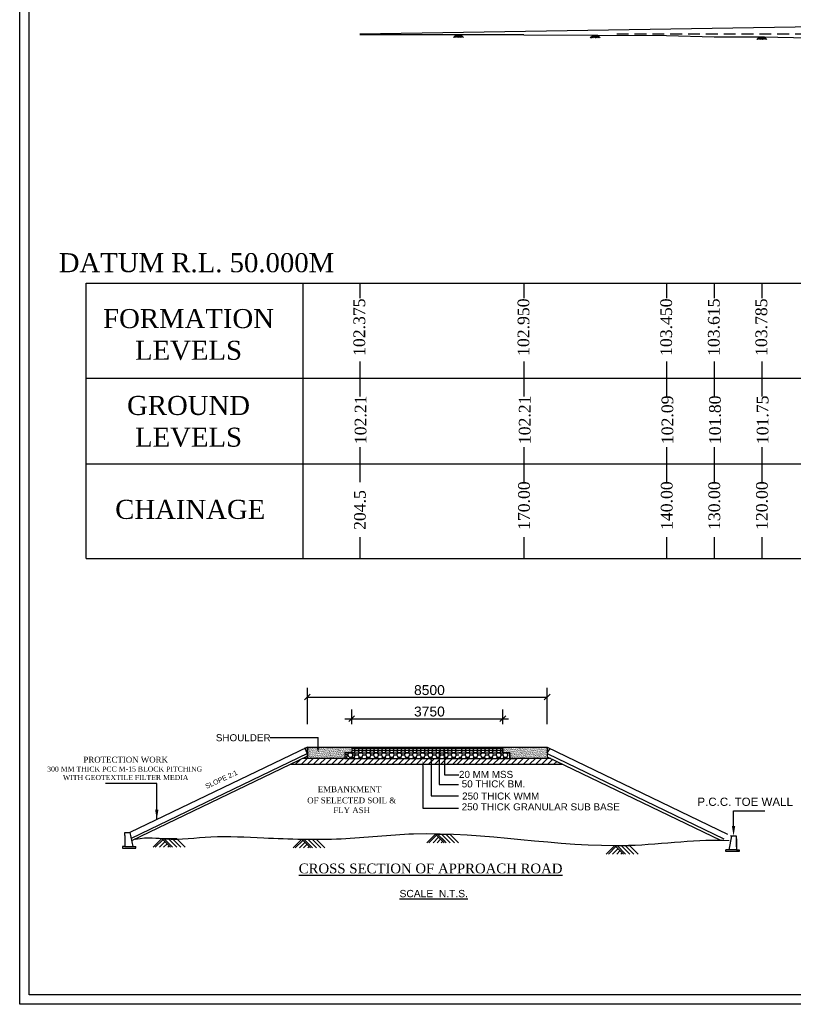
# Model space of a CAD drawing. Header units: millimetres. Extents: x 13000033 to 36197260, y -1079075 to -670891.
# Tile 1 of 4: x 13000033 to 13162640, y -1079075 to -872145. Entities that reach past the tile are written whole.
import ezdxf

# ---------------------------------------------------------------- set-up
doc = ezdxf.new("R2010")
doc.units = ezdxf.units.MM
doc.header["$MEASUREMENT"] = 0
doc.linetypes.add('DASHED2', pattern=[0.375, 0.25, -0.125])
doc.styles.get("Standard").update_dxf_attribs({"font": 'arial.ttf'})
pattern_1 = [(37.5, (12805975.4, 486086.6), (-9.21629, 281.9054), [0, -222.38474, 0, -248.719777, 0, -237.746845]), (7.5, (12805975.4, 486086.6), (258.92851, 412.8962), [0, -119.970716, 0, -200.43888, 0, -76.81052]), (327.5, (12805795.44, 486086.6), (455.616864, 0.827952), [0, -73.152876, 0, -263.350352, 0, -343.818515]), (317.5, (12805795.44, 486086.6), (439.81361, 128.40898), [0, -36.576438, 0, -172.640786, 0, -197.512764])]

# ---------------------------------------------------------------- blocks, each defined once
blk = doc.blocks.new('A$C6DAB0BB9')
blk.add_lwpolyline([(2056, 173), (0, 173)])
blk.add_solid([(1753, 347), (2128, 173), (1753, 0)])

msp = doc.modelspace()

# ---------------------------------------------------------------- hatches: boundary and pattern name
at = {"lineweight": 30}
h = msp.add_hatch(dxfattribs=at)
h.set_pattern_fill('AR-SAND', color=0, scale=146.305751, style=0)
h.set_pattern_definition(pattern_1)
h.paths.add_polyline_path([(13066943, -1027426), (13068383, -1027426), (13068383, -1026226), (13069822, -1026226), (13069822, -1025026), (13060506, -1025026), (13060506, -1027426)])
h = msp.add_hatch(dxfattribs=at)
h.set_pattern_fill('AR-SAND', color=0, scale=146.305751, style=0)
h.set_pattern_definition(pattern_1)
h.paths.add_polyline_path([(13101588, -1025026), (13101588, -1026226), (13103027, -1026226), (13103027, -1027426), (13104467, -1027426), (13110904, -1027426), (13110904, -1025026)])

# ---------------------------------------------------------------- linework, layer by layer
at = {"color": 0, "ltscale": 500000}
msp.add_line((13071518, -875151), (13221518, -872651), dxfattribs=at)
at = {"linetype": 'DASHED2', "ltscale": 10000}
msp.add_line((13125518, -875126), (13460860, -875126), dxfattribs=at)
at = {"color": 3, "ltscale": 500000}
for p, q in [((13078518, -875316), (13071518, -875316)), ((13106018, -875316), (13078518, -875316))]:
    msp.add_line(p, q, dxfattribs=at)
at = {"color": 0}
for p, q in [((13091224, -875882), (13091790, -875316)), ((13091360, -875882), (13091858, -875384)), ((13091633, -875882), (13091995, -875520)), ((13091790, -875316), (13092357, -875882)), ((13091790, -875316), (13092745, -875316)), ((13091906, -875882), (13092131, -875657)), ((13091927, -875316), (13092425, -875814)), ((13091927, -875316), (13092493, -875882)), ((13092178, -875882), (13092268, -875793)), ((13092199, -875316), (13092766, -875882)), ((13092472, -875316), (13093039, -875882)), ((13092745, -875316), (13093311, -875882)), ((13119974, -875942), (13120540, -875376)), ((13120110, -875942), (13120608, -875444)), ((13120383, -875942), (13120745, -875580)), ((13120540, -875376), (13121107, -875942)), ((13120540, -875376), (13121495, -875376)), ((13120656, -875942), (13120881, -875717)), ((13120677, -875376), (13121175, -875874)), ((13120677, -875376), (13121243, -875942)), ((13120928, -875942), (13121018, -875853)), ((13120949, -875376), (13121516, -875942)), ((13121222, -875376), (13121789, -875942)), ((13121495, -875376), (13122061, -875942)), ((13154974, -876342), (13155540, -875776)), ((13155110, -876342), (13155608, -875844)), ((13155383, -876342), (13155745, -875980)), ((13155540, -875776), (13156107, -876342)), ((13155540, -875776), (13156495, -875776)), ((13155656, -876342), (13155881, -876117)), ((13155677, -875776), (13156175, -876274)), ((13155677, -875776), (13156243, -876342)), ((13155928, -876342), (13156018, -876253)), ((13155949, -875776), (13156516, -876342)), ((13156222, -875776), (13156789, -876342)), ((13156495, -875776), (13157061, -876342)), ((13060509, -1020208), (13060509, -1012597)), ((13110904, -1020208), (13110904, -1012597)), ((13060509, -1014500), (13110904, -1014500)), ((13069822, -1020208), (13069822, -1017098)), ((13101588, -1020208), (13101588, -1017098)), ((13068395, -1019051), (13102788, -1019051)), ((13052707, -1023007), (13062743, -1023007)), ((13060506, -1025026), (13023207, -1042999)), ((13060559, -1026337), (13023476, -1044202)), ((13060506, -1025026), (13110904, -1025026)), ((13060506, -1025026), (13060506, -1027426)), ((13068383, -1026226), (13103027, -1026226)), ((13069006, -1026642), (13069246, -1026226)), ((13069822, -1025026), (13069822, -1026226)), ((13069822, -1025026), (13069822, -1025229)), ((13069822, -1025229), (13070348, -1025229)), ((13069822, -1025229), (13092320, -1025229)), ((13092320, -1025700), (13069822, -1025700)), ((13069822, -1026171), (13070348, -1026171)), ((13070094, -1026642), (13069854, -1026226)), ((13070348, -1025229), (13070465, -1025026)), ((13070620, -1025700), (13070348, -1025229)), ((13070348, -1026171), (13070620, -1025700)), ((13070380, -1026226), (13070348, -1026171)), ((13070620, -1026642), (13070380, -1026226)), ((13070620, -1025700), (13071164, -1025700)), ((13071017, -1025035), (13071017, -1025035)), ((13071163, -1025700), (13071435, -1025229)), ((13071163, -1026642), (13071403, -1026226)), ((13071436, -1026171), (13071164, -1025700)), ((13071436, -1025229), (13071318, -1025026)), ((13071403, -1026226), (13071435, -1026171)), ((13071435, -1025229), (13071979, -1025229)), ((13071435, -1026171), (13071979, -1026171)), ((13071979, -1025229), (13072096, -1025026)), ((13072251, -1025700), (13071979, -1025229)), ((13071979, -1026171), (13072251, -1025700)), ((13072011, -1026226), (13071979, -1026171)), ((13072251, -1026642), (13072011, -1026226)), ((13072251, -1025700), (13072795, -1025700)), ((13072794, -1025700), (13073066, -1025229)), ((13072794, -1026642), (13073034, -1026226)), ((13073067, -1026171), (13072795, -1025700)), ((13073067, -1025229), (13072950, -1025026)), ((13073034, -1026226), (13073066, -1026171)), ((13073067, -1025229), (13073610, -1025229)), ((13073067, -1026171), (13073610, -1026171)), ((13073610, -1025229), (13073727, -1025026)), ((13073882, -1025700), (13073610, -1025229)), ((13073610, -1026171), (13073882, -1025700)), ((13073642, -1026226), (13073610, -1026171)), ((13073882, -1026642), (13073642, -1026226)), ((13073882, -1025700), (13074426, -1025700)), ((13074426, -1025700), (13074697, -1025229)), ((13074698, -1026171), (13074426, -1025700)), ((13074426, -1026642), (13074665, -1026226)), ((13074698, -1025229), (13074581, -1025026)), ((13074665, -1026226), (13074697, -1026171)), ((13074698, -1025229), (13075241, -1025229)), ((13074698, -1026171), (13075241, -1026171)), ((13075241, -1025229), (13075358, -1025026)), ((13075513, -1025700), (13075241, -1025229)), ((13075241, -1026171), (13075513, -1025700)), ((13075273, -1026226), (13075241, -1026171)), ((13075513, -1026642), (13075273, -1026226)), ((13075513, -1025700), (13076057, -1025700)), ((13076057, -1025700), (13076328, -1025229)), ((13076329, -1026171), (13076057, -1025700)), ((13076057, -1026642), (13076297, -1026226)), ((13076329, -1025229), (13076212, -1025026)), ((13076297, -1026226), (13076328, -1026171)), ((13076329, -1025229), (13076872, -1025229)), ((13076329, -1026171), (13076872, -1026171)), ((13076872, -1025229), (13076989, -1025026)), ((13076872, -1026171), (13077144, -1025700)), ((13077144, -1025700), (13076873, -1025229)), ((13076904, -1026226), (13076873, -1026171)), ((13077144, -1026642), (13076904, -1026226)), ((13077144, -1025700), (13077688, -1025700)), ((13077688, -1025700), (13077960, -1025229)), ((13077960, -1026171), (13077688, -1025700)), ((13077688, -1026642), (13077928, -1026226)), ((13077960, -1025229), (13077843, -1025026)), ((13077928, -1026226), (13077960, -1026171)), ((13077960, -1025229), (13078504, -1025229)), ((13077960, -1026171), (13078504, -1026171)), ((13078503, -1025229), (13078620, -1025026)), ((13078503, -1026171), (13078775, -1025700)), ((13078776, -1025700), (13078504, -1025229)), ((13078536, -1026226), (13078504, -1026171)), ((13078776, -1026642), (13078536, -1026226)), ((13078775, -1025700), (13079319, -1025700)), ((13079319, -1025700), (13079591, -1025229)), ((13079591, -1026171), (13079319, -1025700)), ((13079319, -1026642), (13079559, -1026226)), ((13079591, -1025229), (13079474, -1025026)), ((13079559, -1026226), (13079591, -1026171)), ((13079591, -1025229), (13080135, -1025229)), ((13079591, -1026171), (13080135, -1026171)), ((13080134, -1025229), (13080252, -1025026)), ((13080134, -1026171), (13080406, -1025700)), ((13080407, -1025700), (13080135, -1025229)), ((13080167, -1026226), (13080135, -1026171)), ((13080407, -1026642), (13080167, -1026226)), ((13080406, -1025700), (13080950, -1025700)), ((13080950, -1025700), (13081222, -1025229)), ((13081222, -1026171), (13080950, -1025700)), ((13080950, -1026642), (13081190, -1026226)), ((13081222, -1025229), (13081105, -1025026)), ((13081190, -1026226), (13081222, -1026171)), ((13081222, -1025229), (13081766, -1025229)), ((13081222, -1026171), (13081766, -1026171)), ((13081765, -1025229), (13081883, -1025026)), ((13081765, -1026171), (13082037, -1025700)), ((13082038, -1025700), (13081766, -1025229)), ((13081798, -1026226), (13081766, -1026171)), ((13082038, -1026642), (13081798, -1026226)), ((13082038, -1025700), (13082581, -1025700)), ((13082581, -1025700), (13082853, -1025229)), ((13082853, -1026171), (13082581, -1025700)), ((13082581, -1026642), (13082821, -1026226)), ((13082853, -1025229), (13082736, -1025026)), ((13082821, -1026226), (13082853, -1026171)), ((13082853, -1025229), (13083397, -1025229)), ((13082853, -1026171), (13083397, -1026171)), ((13083397, -1025229), (13083514, -1025026)), ((13083669, -1025700), (13083397, -1025229)), ((13083397, -1026171), (13083668, -1025700)), ((13083429, -1026226), (13083397, -1026171)), ((13083669, -1026642), (13083429, -1026226)), ((13083669, -1025700), (13084212, -1025700)), ((13084212, -1025700), (13084484, -1025229)), ((13084212, -1026642), (13084452, -1026226)), ((13084484, -1026171), (13084213, -1025700)), ((13084484, -1025229), (13084367, -1025026)), ((13084452, -1026226), (13084484, -1026171)), ((13084484, -1025229), (13085028, -1025229)), ((13084484, -1026171), (13085028, -1026171)), ((13085028, -1025229), (13085145, -1025026)), ((13085300, -1025700), (13085028, -1025229)), ((13085028, -1026171), (13085300, -1025700)), ((13085060, -1026226), (13085028, -1026171)), ((13085300, -1026642), (13085060, -1026226)), ((13085300, -1025700), (13085843, -1025700)), ((13085843, -1025700), (13086115, -1025229)), ((13085843, -1026642), (13086083, -1026226)), ((13086115, -1026171), (13085844, -1025700)), ((13086115, -1025229), (13085998, -1025026)), ((13086083, -1026226), (13086115, -1026171)), ((13086115, -1025229), (13086659, -1025229)), ((13086115, -1026171), (13086659, -1026171)), ((13086659, -1025229), (13086776, -1025026)), ((13086931, -1025700), (13086659, -1025229)), ((13086659, -1026171), (13086931, -1025700)), ((13086691, -1026226), (13086659, -1026171)), ((13086931, -1026642), (13086691, -1026226)), ((13086931, -1025700), (13087475, -1025700)), ((13087474, -1025700), (13087746, -1025229)), ((13087474, -1026642), (13087714, -1026226)), ((13087747, -1026171), (13087475, -1025700)), ((13087747, -1025229), (13087629, -1025026)), ((13087714, -1026226), (13087746, -1026171)), ((13087746, -1025229), (13088290, -1025229)), ((13087746, -1026171), (13088290, -1026171)), ((13088180, -1026337), (13088180, -1032897)), ((13088290, -1025229), (13088407, -1025026)), ((13088562, -1025700), (13088290, -1025229)), ((13088290, -1026171), (13088562, -1025700)), ((13088322, -1026226), (13088290, -1026171)), ((13088562, -1026642), (13088322, -1026226)), ((13088562, -1025700), (13089106, -1025700)), ((13089105, -1025700), (13089377, -1025229)), ((13089105, -1026642), (13089345, -1026226)), ((13089378, -1026171), (13089106, -1025700)), ((13089378, -1025229), (13089261, -1025026)), ((13089329, -1025700), (13089329, -1030859)), ((13089345, -1026226), (13089377, -1026171)), ((13089378, -1025229), (13089921, -1025229)), ((13089378, -1026171), (13089921, -1026171)), ((13089921, -1025229), (13090038, -1025026)), ((13090193, -1025700), (13089921, -1025229)), ((13089921, -1026171), (13090193, -1025700)), ((13089953, -1026226), (13089921, -1026171)), ((13090193, -1026642), (13089953, -1026226)), ((13090193, -1025700), (13090737, -1025700)), ((13090737, -1025700), (13091008, -1025229)), ((13091009, -1026171), (13090737, -1025700)), ((13090737, -1026642), (13090976, -1026226)), ((13091009, -1025229), (13090892, -1025026)), ((13090976, -1026226), (13091008, -1026171)), ((13091009, -1025229), (13091552, -1025229)), ((13091009, -1026171), (13091552, -1026171)), ((13091552, -1025229), (13091669, -1025026)), ((13091824, -1025700), (13091552, -1025229)), ((13091552, -1026171), (13091824, -1025700)), ((13091584, -1026226), (13091552, -1026171)), ((13091824, -1026642), (13091584, -1026226)), ((13091824, -1025700), (13092320, -1025700)), ((13092320, -1025229), (13092846, -1025229)), ((13092320, -1025229), (13101588, -1025229)), ((13101588, -1025700), (13092320, -1025700)), ((13092320, -1026171), (13092846, -1026171)), ((13092620, -1026101), (13092620, -1026101)), ((13092846, -1025229), (13092963, -1025026)), ((13093118, -1025700), (13092846, -1025229)), ((13092846, -1026171), (13093118, -1025700)), ((13092878, -1026226), (13092846, -1026171)), ((13093118, -1026642), (13092878, -1026226)), ((13093118, -1025700), (13093662, -1025700)), ((13093661, -1025700), (13093933, -1025229)), ((13093661, -1026642), (13093901, -1026226)), ((13093934, -1026171), (13093662, -1025700)), ((13093934, -1025229), (13093816, -1025026)), ((13093901, -1026226), (13093933, -1026171)), ((13093933, -1025229), (13094477, -1025229)), ((13093933, -1026171), (13094477, -1026171)), ((13094477, -1025229), (13094594, -1025026)), ((13094749, -1025700), (13094477, -1025229)), ((13094477, -1026171), (13094749, -1025700)), ((13094509, -1026226), (13094477, -1026171)), ((13094749, -1026642), (13094509, -1026226)), ((13094749, -1025700), (13095293, -1025700)), ((13095292, -1025700), (13095564, -1025229)), ((13095292, -1026642), (13095532, -1026226)), ((13095565, -1026171), (13095293, -1025700)), ((13095565, -1025229), (13095447, -1025026)), ((13095532, -1026226), (13095564, -1026171)), ((13095564, -1025229), (13096108, -1025229)), ((13095564, -1026171), (13096108, -1026171)), ((13096108, -1025229), (13096225, -1025026)), ((13096380, -1025700), (13096108, -1025229)), ((13096108, -1026171), (13096380, -1025700)), ((13096140, -1026226), (13096108, -1026171)), ((13096380, -1026642), (13096140, -1026226)), ((13096380, -1025700), (13096924, -1025700)), ((13096923, -1025700), (13097195, -1025229)), ((13096923, -1026642), (13097163, -1026226)), ((13097196, -1026171), (13096924, -1025700)), ((13097196, -1025229), (13097079, -1025026)), ((13097163, -1026226), (13097195, -1026171)), ((13097196, -1025229), (13097739, -1025229)), ((13097196, -1026171), (13097739, -1026171)), ((13097739, -1025229), (13097856, -1025026)), ((13098011, -1025700), (13097739, -1025229)), ((13097739, -1026171), (13098011, -1025700)), ((13097771, -1026226), (13097739, -1026171)), ((13098011, -1026642), (13097771, -1026226)), ((13098011, -1025700), (13098555, -1025700)), ((13098555, -1025700), (13098826, -1025229)), ((13098827, -1026171), (13098555, -1025700)), ((13098555, -1026642), (13098794, -1026226)), ((13098827, -1025229), (13098710, -1025026)), ((13098794, -1026226), (13098826, -1026171)), ((13098827, -1025229), (13099370, -1025229)), ((13098827, -1026171), (13099370, -1026171)), ((13099370, -1025229), (13099487, -1025026)), ((13099370, -1026171), (13099642, -1025700)), ((13099642, -1025700), (13099371, -1025229)), ((13099402, -1026226), (13099371, -1026171)), ((13099642, -1026642), (13099402, -1026226)), ((13099642, -1025700), (13100186, -1025700)), ((13100186, -1025700), (13100458, -1025229)), ((13100458, -1026171), (13100186, -1025700)), ((13100186, -1026642), (13100426, -1026226)), ((13100458, -1025229), (13100341, -1025026)), ((13100396, -1026061), (13100396, -1026061)), ((13100426, -1026226), (13100458, -1026171)), ((13100458, -1025229), (13101001, -1025229)), ((13100458, -1026171), (13101001, -1026171)), ((13100617, -1026180), (13100617, -1026180)), ((13101001, -1025229), (13101118, -1025026)), ((13101001, -1026171), (13101273, -1025700)), ((13101273, -1025700), (13101002, -1025229)), ((13101034, -1026226), (13101002, -1026171)), ((13101273, -1026642), (13101034, -1026226)), ((13101273, -1025700), (13101588, -1025700)), ((13101588, -1025026), (13101588, -1026226)), ((13101588, -1026641), (13101828, -1026226)), ((13102676, -1026642), (13102436, -1026226)), ((13110904, -1025026), (13148807, -1043286)), ((13110904, -1025026), (13110904, -1027426)), ((13111442, -1025285), (13110920, -1026181)), ((13060506, -1026918), (13023561, -1044717)), ((13057993, -1028626), (13058953, -1027667)), ((13059266, -1028626), (13060466, -1027426)), ((13059266, -1028626), (13060466, -1027426)), ((13059641, -1028251), (13060466, -1027426)), ((13060539, -1028626), (13061739, -1027426)), ((13060913, -1028251), (13061739, -1027426)), ((13061811, -1028626), (13063011, -1027426)), ((13063084, -1028626), (13064284, -1027426)), ((13063084, -1028626), (13064284, -1027426)), ((13064357, -1028626), (13065557, -1027426)), ((13064731, -1028251), (13065557, -1027426)), ((13065629, -1028626), (13066829, -1027426)), ((13066902, -1028626), (13068102, -1027426)), ((13067277, -1028251), (13068102, -1027426)), ((13068175, -1028626), (13069375, -1027426)), ((13068383, -1027426), (13092320, -1027426)), ((13068916, -1027426), (13068735, -1027113)), ((13069278, -1027113), (13069007, -1026642)), ((13069278, -1027112), (13069822, -1027112)), ((13069447, -1028626), (13070647, -1027426)), ((13069641, -1027426), (13069822, -1027113)), ((13069822, -1027113), (13070094, -1026642)), ((13069822, -1027112), (13070348, -1027112)), ((13069822, -1028251), (13070647, -1027426)), ((13070094, -1026641), (13070638, -1026641)), ((13070348, -1027113), (13070620, -1026642)), ((13070529, -1027426), (13070348, -1027113)), ((13070620, -1026641), (13071164, -1026641)), ((13070720, -1028626), (13071920, -1027426)), ((13071436, -1027113), (13071164, -1026642)), ((13071254, -1027426), (13071435, -1027113)), ((13071435, -1027112), (13071979, -1027112)), ((13071979, -1027113), (13072251, -1026642)), ((13072160, -1027426), (13071979, -1027113)), ((13071993, -1028626), (13073193, -1027426)), ((13072251, -1026641), (13072795, -1026641)), ((13073067, -1027113), (13072795, -1026642)), ((13072885, -1027426), (13073066, -1027113)), ((13073067, -1027112), (13073610, -1027112)), ((13073265, -1028626), (13074465, -1027426)), ((13073610, -1027113), (13073882, -1026642)), ((13073791, -1027426), (13073610, -1027113)), ((13073882, -1026641), (13074426, -1026641)), ((13074698, -1027113), (13074426, -1026642)), ((13074516, -1027426), (13074697, -1027113)), ((13074538, -1028626), (13075738, -1027426)), ((13074698, -1027112), (13075241, -1027112)), ((13075241, -1027113), (13075513, -1026642)), ((13075422, -1027426), (13075241, -1027113)), ((13075513, -1026641), (13076057, -1026641)), ((13075811, -1028626), (13077011, -1027426)), ((13076329, -1027113), (13076057, -1026642)), ((13076148, -1027426), (13076328, -1027113)), ((13076329, -1027112), (13076872, -1027112)), ((13076872, -1027113), (13077144, -1026642)), ((13077054, -1027426), (13076873, -1027113)), ((13077084, -1028626), (13078283, -1027426)), ((13077144, -1026641), (13077688, -1026641)), ((13077960, -1027113), (13077688, -1026642)), ((13077779, -1027426), (13077960, -1027113)), ((13077960, -1027112), (13078504, -1027112)), ((13078356, -1028626), (13079556, -1027426)), ((13078503, -1027113), (13078775, -1026642)), ((13078685, -1027426), (13078504, -1027113)), ((13078775, -1026641), (13079319, -1026641)), ((13079591, -1027113), (13079319, -1026642)), ((13079410, -1027426), (13079591, -1027113)), ((13079591, -1027112), (13080135, -1027112)), ((13079629, -1028626), (13080829, -1027426)), ((13080134, -1027113), (13080406, -1026642)), ((13080316, -1027426), (13080135, -1027113)), ((13080406, -1026641), (13080950, -1026641)), ((13080902, -1028626), (13082101, -1027426)), ((13081222, -1027113), (13080950, -1026642)), ((13081041, -1027426), (13081222, -1027113)), ((13081222, -1027112), (13081766, -1027112)), ((13081765, -1027113), (13082037, -1026642)), ((13081947, -1027426), (13081766, -1027113)), ((13082038, -1026641), (13082581, -1026641)), ((13082174, -1028626), (13083374, -1027426)), ((13082853, -1027113), (13082581, -1026642)), ((13082672, -1027426), (13082853, -1027113)), ((13082853, -1027112), (13083397, -1027112)), ((13083397, -1027113), (13083668, -1026642)), ((13083578, -1027426), (13083397, -1027113)), ((13083447, -1028626), (13084647, -1027426)), ((13083669, -1026641), (13084212, -1026641)), ((13084484, -1027113), (13084213, -1026642)), ((13084303, -1027426), (13084484, -1027113)), ((13084484, -1027112), (13085028, -1027112)), ((13084720, -1028626), (13085919, -1027426)), ((13085028, -1027113), (13085300, -1026642)), ((13085209, -1027426), (13085028, -1027113)), ((13085300, -1026641), (13085843, -1026641)), ((13086115, -1027113), (13085844, -1026642)), ((13085934, -1027426), (13086115, -1027113)), ((13085992, -1028626), (13087192, -1027426)), ((13086115, -1027112), (13086659, -1027112)), ((13086492, -1027710), (13086492, -1035255)), ((13086659, -1027113), (13086931, -1026642)), ((13086840, -1027426), (13086659, -1027113)), ((13086931, -1026641), (13087475, -1026641)), ((13087265, -1028626), (13088465, -1027426)), ((13087747, -1027113), (13087475, -1026642)), ((13087565, -1027426), (13087746, -1027113)), ((13087746, -1027112), (13088290, -1027112)), ((13088290, -1027113), (13088562, -1026642)), ((13088471, -1027426), (13088290, -1027113)), ((13088538, -1028626), (13089737, -1027426)), ((13088562, -1026641), (13089106, -1026641)), ((13089378, -1027113), (13089106, -1026642)), ((13089196, -1027426), (13089377, -1027113)), ((13089378, -1027112), (13089921, -1027112)), ((13089810, -1028626), (13091010, -1027426)), ((13089921, -1027113), (13090193, -1026642)), ((13090102, -1027426), (13089921, -1027113)), ((13090193, -1026641), (13090737, -1026641)), ((13091009, -1027113), (13090737, -1026642)), ((13090827, -1027426), (13091008, -1027113)), ((13091009, -1027112), (13091552, -1027112)), ((13091083, -1028626), (13092283, -1027426)), ((13091552, -1027113), (13091824, -1026642)), ((13091733, -1027426), (13091552, -1027113)), ((13091824, -1026641), (13092320, -1026641)), ((13091999, -1028626), (13093145, -1027426)), ((13092320, -1027112), (13092846, -1027112)), ((13092320, -1027426), (13103327, -1027426)), ((13092846, -1027113), (13093118, -1026642)), ((13093027, -1027426), (13092846, -1027113)), ((13093118, -1026641), (13093662, -1026641)), ((13093218, -1028626), (13094418, -1027426)), ((13093934, -1027113), (13093662, -1026642)), ((13093752, -1027426), (13093933, -1027113)), ((13093933, -1027112), (13094477, -1027112)), ((13094477, -1027113), (13094749, -1026642)), ((13094658, -1027426), (13094477, -1027113)), ((13094491, -1028626), (13095691, -1027426)), ((13094749, -1026641), (13095293, -1026641)), ((13095565, -1027113), (13095293, -1026642)), ((13095383, -1027426), (13095564, -1027113)), ((13095564, -1027112), (13096108, -1027112)), ((13095763, -1028626), (13096963, -1027426)), ((13096108, -1027113), (13096380, -1026642)), ((13096289, -1027426), (13096108, -1027113)), ((13096380, -1026641), (13096924, -1026641)), ((13097196, -1027113), (13096924, -1026642)), ((13097014, -1027426), (13097195, -1027113)), ((13097036, -1028626), (13098236, -1027426)), ((13097196, -1027112), (13097739, -1027112)), ((13097739, -1027113), (13098011, -1026642)), ((13097920, -1027426), (13097739, -1027113)), ((13098011, -1026641), (13098555, -1026641)), ((13098309, -1028626), (13099509, -1027426)), ((13098827, -1027113), (13098555, -1026642)), ((13098645, -1027426), (13098826, -1027113)), ((13098827, -1027112), (13099370, -1027112)), ((13099370, -1027113), (13099642, -1026642)), ((13099551, -1027426), (13099371, -1027113)), ((13099581, -1028626), (13100781, -1027426)), ((13099642, -1026641), (13100186, -1026641)), ((13100458, -1027113), (13100186, -1026642)), ((13100277, -1027426), (13100458, -1027113)), ((13100458, -1027112), (13101001, -1027112)), ((13100854, -1028626), (13102054, -1027426)), ((13100854, -1028626), (13101588, -1027892)), ((13101001, -1027113), (13101273, -1026642)), ((13101183, -1027426), (13101002, -1027113)), ((13101273, -1026641), (13101588, -1026641)), ((13101860, -1027112), (13101588, -1026642)), ((13101679, -1027426), (13101860, -1027112)), ((13101860, -1027112), (13102404, -1027112)), ((13102127, -1028626), (13103327, -1027426)), ((13102404, -1027112), (13102675, -1026641)), ((13102585, -1027426), (13102404, -1027112)), ((13103399, -1028626), (13104599, -1027426)), ((13103399, -1028626), (13104599, -1027426)), ((13104672, -1028626), (13105872, -1027426)), ((13105945, -1028626), (13107145, -1027426)), ((13105945, -1028626), (13107145, -1027426)), ((13107217, -1028626), (13108417, -1027426)), ((13108490, -1028626), (13109690, -1027426)), ((13108490, -1028626), (13109224, -1027892)), ((13109763, -1028626), (13110963, -1027426)), ((13110904, -1026373), (13148048, -1044268)), ((13110904, -1027054), (13147302, -1044589)), ((13111036, -1028626), (13112054, -1027608)), ((13111036, -1028626), (13111877, -1027784)), ((13112308, -1028626), (13112913, -1028022)), ((13113581, -1028626), (13113771, -1028435)), ((13056961, -1028626), (13092320, -1028626)), ((13084770, -1028911), (13084770, -1037885)), ((13092320, -1028626), (13114167, -1028626)), ((13089329, -1030859), (13092337, -1030859)), ((13028843, -1032690), (13018080, -1032690)), ((13028843, -1040262), (13028843, -1032690)), ((13088180, -1032897), (13092285, -1032897)), ((13086492, -1035255), (13092285, -1035255)), ((13084770, -1037885), (13092285, -1037885)), ((13150083, -1041619), (13150083, -1038400)), ((13150083, -1038400), (13156679, -1038400)), ((13022136, -1043609), (13022136, -1042999)), ((13022136, -1042999), (13023207, -1042999)), ((13022136, -1043609), (13022136, -1045907)), ((13023207, -1042999), (13023806, -1045907)), ((13028099, -1046076), (13029912, -1044263)), ((13028535, -1046076), (13030130, -1044481)), ((13029408, -1046076), (13030566, -1044918)), ((13029912, -1044263), (13031725, -1046076)), ((13029937, -1044263), (13032992, -1044263)), ((13030348, -1044263), (13031943, -1045858)), ((13030348, -1044263), (13032161, -1046076)), ((13031221, -1044263), (13033034, -1046076)), ((13032094, -1044263), (13033907, -1046076)), ((13032967, -1044263), (13034780, -1046076)), ((13057510, -1046208), (13059322, -1044395)), ((13057946, -1046208), (13059541, -1044614)), ((13059322, -1044395), (13061135, -1046208)), ((13059322, -1044395), (13062378, -1044395)), ((13059759, -1044395), (13061354, -1045990)), ((13059759, -1044395), (13061572, -1046208)), ((13060632, -1044395), (13062445, -1046208)), ((13061505, -1044395), (13063318, -1046208)), ((13062378, -1044395), (13064191, -1046208)), ((13085597, -1045111), (13087410, -1043298)), ((13086034, -1045111), (13087629, -1043516)), ((13086907, -1045111), (13088065, -1043953)), ((13087410, -1043298), (13089223, -1045111)), ((13087410, -1043298), (13090466, -1043298)), ((13087780, -1045111), (13088502, -1044389)), ((13087847, -1043298), (13089442, -1044893)), ((13087847, -1043298), (13089660, -1045111)), ((13088653, -1045111), (13088938, -1044826)), ((13088720, -1043298), (13090533, -1045111)), ((13089593, -1043298), (13091406, -1045111)), ((13090466, -1043298), (13092278, -1045111)), ((13149658, -1043707), (13149059, -1046615)), ((13150730, -1043707), (13149658, -1043707)), ((13150730, -1044317), (13150730, -1043707)), ((13150730, -1045983), (13150730, -1044082)), ((13150730, -1044317), (13150730, -1046615)), ((13022136, -1045907), (13021635, -1045907)), ((13021635, -1045907), (13021635, -1046285)), ((13021635, -1046285), (13024418, -1046285)), ((13022136, -1045907), (13024418, -1045907)), ((13024418, -1046285), (13024418, -1045907)), ((13030281, -1046076), (13031003, -1045354)), ((13031154, -1046076), (13031439, -1045791)), ((13058819, -1046208), (13059977, -1045050)), ((13059692, -1046208), (13060414, -1045486)), ((13060565, -1046208), (13060850, -1045923)), ((13123337, -1047500), (13125150, -1045687)), ((13123774, -1047500), (13125369, -1045906)), ((13124647, -1047500), (13125805, -1046342)), ((13125150, -1045687), (13126963, -1047500)), ((13125150, -1045687), (13128205, -1045687)), ((13125520, -1047500), (13126241, -1046779)), ((13125587, -1045687), (13127181, -1047282)), ((13125587, -1045687), (13127400, -1047500)), ((13126460, -1045687), (13128273, -1047500)), ((13127333, -1045687), (13129145, -1047500)), ((13128205, -1045687), (13130018, -1047500)), ((13148447, -1046994), (13148447, -1046615)), ((13150730, -1046615), (13148447, -1046615)), ((13151231, -1046994), (13148447, -1046994)), ((13150730, -1046615), (13151231, -1046615)), ((13151231, -1046615), (13151231, -1046994)), ((13126393, -1047500), (13126678, -1047215))]:
    msp.add_line(p, q, dxfattribs=at)
for p, q in [((13013998, -927526), (13241635, -927526)), ((13013998, -985357), (13013998, -927526)), ((13021019, -927526), (13110934, -927526)), ((13059528, -927526), (13059528, -985357)), ((13071518, -927526), (13071518, -930677)), ((13106018, -927526), (13106018, -930677)), ((13136018, -927526), (13136018, -930677)), ((13146018, -927526), (13146018, -930677)), ((13156018, -927526), (13156018, -930677)), ((13059528, -940783), (13059528, -967186)), ((13071518, -943986), (13071518, -951319)), ((13106018, -943986), (13106018, -951319)), ((13136018, -943986), (13136018, -951319)), ((13146018, -943986), (13146018, -951319)), ((13156018, -943986), (13156018, -951319)), ((13013998, -947504), (13241635, -947504)), ((13049029, -947504), (13110934, -947504)), ((13071518, -962001), (13071518, -969334)), ((13106018, -962001), (13106018, -969334)), ((13136018, -962001), (13136018, -969334)), ((13146018, -962001), (13146018, -969334)), ((13156018, -962001), (13156018, -969334)), ((13013998, -965519), (13241635, -965519)), ((13049029, -965519), (13110934, -965519)), ((13071518, -980867), (13071518, -985357)), ((13106018, -980867), (13106018, -985357)), ((13136018, -980867), (13136018, -985357)), ((13146018, -980867), (13146018, -985357)), ((13156018, -980867), (13156018, -985357)), ((13013998, -985357), (13241635, -985357))]:
    msp.add_line(p, q)
at = {"color": 0, "linetype": 'ByBlock', "lineweight": -2}
for p, q in [((13061109, -1013900), (13059909, -1015100)), ((13110304, -1015100), (13111504, -1013900)), ((13070422, -1018451), (13069222, -1019651)), ((13100988, -1019651), (13102188, -1018451))]:
    msp.add_line(p, q, dxfattribs=at)
at = {"color": 0, "lineweight": 30}
for p, q in [((13060506, -1026405), (13059991, -1025159)), ((13068383, -1026226), (13068383, -1027426)), ((13096954, -1025026), (13110904, -1025026)), ((13103027, -1026226), (13103027, -1027426)), ((13066943, -1027426), (13059452, -1027426)), ((13068383, -1027426), (13066943, -1027426)), ((13066943, -1027426), (13066943, -1027426)), ((13069006, -1026642), (13068383, -1026642)), ((13068735, -1027113), (13068383, -1027113)), ((13068735, -1027113), (13069007, -1026642)), ((13103327, -1027426), (13104467, -1027426)), ((13111676, -1027426), (13104467, -1027426)), ((13149406, -1043585), (13149658, -1043707))]:
    msp.add_line(p, q, dxfattribs=at)
at = {"ltscale": 500000}
for points in [[(13484705, -1079075), (13000033, -1079075), (13000033, -800064), (13484705, -800064)], [(13482705, -1077075), (13002033, -1077075), (13002033, -802064), (13482705, -802064)]]:
    msp.add_lwpolyline(points, close=True, dxfattribs=at)
at = {"color": 3, "ltscale": 500000}
msp.add_lwpolyline([(13106018, -875316), (13136018, -875436), (13146018, -875726), (13156018, -875776), (13166018, -875966), (13176018, -876496), (13186018, -876546), (13196018, -876566), (13206018, -876886), (13216018, -876786), (13226018, -876776), (13236018, -876796), (13238518, -876606)], dxfattribs=at)
at = {"color": 0, "lineweight": 30}
for points in [[(13060506, -1025026), (13069822, -1025026), (13069822, -1026226), (13068383, -1026226), (13068383, -1027426), (13066943, -1027426), (13066943, -1027426), (13060506, -1027426), (13060506, -1025026)], [(13101588, -1025026), (13110904, -1025026), (13110904, -1027426), (13104467, -1027426), (13104467, -1027426), (13103027, -1027426), (13103027, -1026226), (13101588, -1026226), (13101588, -1025026)]]:
    msp.add_lwpolyline(points, dxfattribs=at)
at = {"color": 0}
msp.add_open_spline([(13024322, -1044350), (13027118, -1043838), (13032020, -1044772), (13040762, -1043508), (13053050, -1044220), (13067313, -1044706), (13092632, -1041576), (13120501, -1047806), (13142848, -1044238), (13149191, -1044672)], degree=3, knots=[1601.9848076, 1601.9848076, 1601.9848076, 1601.9848076, 4564.8383356, 9792.0950253, 15871.6679133, 24798.4828548, 33160.6035487, 57858.1448079, 70109.0526606, 70109.0526606, 70109.0526606, 70109.0526606], dxfattribs=at)
for points in [[(13088030, -1026337), (13088180, -1025437), (13088329, -1026337)], [(13089179, -1025994), (13089329, -1025094), (13089479, -1025994)], [(13084620, -1028911), (13084770, -1028011), (13084920, -1028911)], [(13086342, -1027710), (13086492, -1026810), (13086642, -1027710)], [(13029193, -1038162), (13028843, -1040262), (13028493, -1038162)], [(13150433, -1041619), (13150083, -1043719), (13149733, -1041619)]]:
    msp.add_solid(points, dxfattribs=at)

# ---------------------------------------------------------------- block references
at = {"color": 0, "linetype": 'DASHED2', "xscale": -1.316751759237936, "yscale": 1.316751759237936, "zscale": 1.31675175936, "rotation": 90}
msp.add_blockref('A$C6DAB0BB9', (13062971, -1023007), dxfattribs=at)

# ---------------------------------------------------------------- texts
at = {"color": 0}
for s, height, p in [('8500', 2083.1, (13082919, -1014078)), ('3750', 2083.1, (13082917, -1018584)), ('20 MM MSS', 1481.3, (13092369, -1031495)), ('50 THICK BM. ', 1481.35, (13092945, -1033494)), ('250 THICK WMM', 1481.35, (13093026, -1036044)), ('P.C.C. TOE WALL', 1735.95, (13142485, -1037375)), ('250 THICK GRANULAR SUB BASE', 1481.35, (13092940, -1038319))]:
    msp.add_text(s, height=height, dxfattribs=at).set_placement(p)
msp.add_text('SLOPE 2:1', height=1041.6, rotation=25, dxfattribs=at).set_placement((13039337, -1033819))
for s, insert, char_height, width, attachment_point in [('{\\fTimes New Roman|b0|i0|c0|p18;DATUM R.L. 50.000M}', (13037194, -921212), 4000, 106072.89, 2), ('{\\fTimes New Roman|b0|i0|c0|p18;FORMATION LEVELS}', (13035525, -932954), 4000, 10300.06, 2), ('{\\fTimes New Roman|b0|i0|c0|p18;GROUND LEVELS}', (13035525, -951218), 4000, 10300.06, 2), ('{\\fTimes New Roman|b0|i0|c0|p18;\\C0;CHAINAGE}', (13035881, -973060), 4000, 10300.06, 2), ('{\\fTimes New Roman|b0|i0|c0|p18;EMBANKMENT}', (13069374, -1033261), 1234.45, 19722.94, 2), ('{\\fTimes New Roman|b0|i0|c0|p18;OF SELECTED SOIL & FLY ASH}', (13069811, -1035597), 1234.45, 19722.94, 2), ('{\\fTimes New Roman|b0|i0|c0|p18;\\LCROSS SECTION OF APPROACH ROAD}', (13086402, -1049494), 2057.42, 57086.68, 2), ('{\\LSCALE  N.T.S.}', (13079875, -1055033), 1543.07, 32067.08, 1)]:
    msp.add_mtext(s, dxfattribs=dict(at, insert=insert, char_height=char_height, width=width, attachment_point=attachment_point))
at = {"color": 0, "char_height": 2460.4, "width": 3815.39, "attachment_point": 1, "rotation": 90}
for s, insert in [('{\\fTimes New Roman|b0|i0|c0|p18;102.375}', (13070189, -942807)), ('{\\fTimes New Roman|b0|i0|c0|p18;102.950}', (13104689, -942807)), ('{\\fTimes New Roman|b0|i0|c0|p18;103.450}', (13134689, -942807)), ('{\\fTimes New Roman|b0|i0|c0|p18;103.615}', (13144689, -942807)), ('{\\fTimes New Roman|b0|i0|c0|p18;103.785}', (13154689, -942807)), ('{\\fTimes New Roman|b0|i0|c0|p18;102.21}', (13070448, -961347)), ('{\\fTimes New Roman|b0|i0|c0|p18;102.21}', (13104948, -961347)), ('{\\fTimes New Roman|b0|i0|c0|p18;102.09}', (13134948, -961347)), ('{\\fTimes New Roman|b0|i0|c0|p18;101.80}', (13144948, -961347)), ('{\\fTimes New Roman|b0|i0|c0|p18;101.75}', (13154948, -961347)), ('{\\fTimes New Roman|b0|i0|c0|p18;170.00}', (13104802, -979378)), ('{\\fTimes New Roman|b0|i0|c0|p18;140.00}', (13134802, -979378)), ('{\\fTimes New Roman|b0|i0|c0|p18;130.00}', (13144802, -979378)), ('{\\fTimes New Roman|b0|i0|c0|p18;120.00}', (13154802, -979378)), ('{\\fTimes New Roman|b0|i0|c0|p18;204.5}', (13070302, -979378))]:
    msp.add_mtext(s, dxfattribs=dict(at, insert=insert))
at = {"color": 0, "insert": (13047017, -1023057), "char_height": 1481.3, "attachment_point": 5}
msp.add_mtext('SHOULDER', dxfattribs=at)
at = {"insert": (13022309, -1029509), "char_height": 1234.45, "width": 34560.52, "attachment_point": 5}
msp.add_mtext('{\\fTimes New Roman|b0|i0|c0|p18;PROTECTION WORK\\P\\H0.8642x;300 MM THICK PCC M-15 BLOCK PITCHING  WITH GEOTEXTILE FILTER MEDIA }', dxfattribs=at)

doc.saveas('drawing.dxf')
